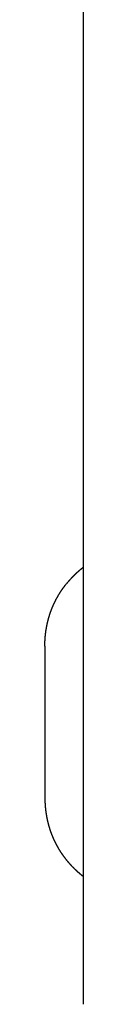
# Model space of a CAD drawing. Extents: x 987 to 2641, y 1244 to 2490.
# Tile 56 of 138: x 1936.41 to 1938.12, y 2029.31 to 2073.25. Entities that reach past the tile are written whole.
import ezdxf

# ---------------------------------------------------------------- set-up
doc = ezdxf.new("R2010")
doc.units = 0
doc.layers.add('KF_GRAVIS_8_DIM', color=1, linetype='CONTINUOUS')
doc.layers.add('KF_GRAVIS_8_LEFT', color=7, linetype='CONTINUOUS')

# ---------------------------------------------------------------- blocks, each defined once
blk = doc.blocks.new('*U13')
at = {"layer": 'KF_GRAVIS_8_LEFT'}
for p, q in [((-115.2643, -63.8472), (-115.2643, -116.6025)), ((-116.9717, -100.6168), (-116.9717, -107.3832))]:
    blk.add_line(p, q, dxfattribs=at)
for points in [[(-115.264, -97.1116, 0), (-115.269, -97.1149, 0), (-115.273, -97.1182, 0), (-115.277, -97.1216, 0), (-115.282, -97.1249, 0), (-115.286, -97.1282, 0), (-115.29, -97.1315, 0), (-115.294, -97.1349, 0), (-115.299, -97.1382, 0), (-115.303, -97.1416, 0), (-115.307, -97.1449, 0), (-115.311, -97.1483, 0), (-115.316, -97.1516, 0), (-115.32, -97.155, 0), (-115.324, -97.1584, 0), (-115.328, -97.1618, 0), (-115.333, -97.1652, 0), (-115.337, -97.1685, 0), (-115.341, -97.1719, 0), (-115.345, -97.1753, 0), (-115.35, -97.1787, 0), (-115.354, -97.1822, 0), (-115.358, -97.1856, 0), (-115.362, -97.189, 0), (-115.366, -97.1924, 0), (-115.371, -97.1959, 0), (-115.375, -97.1993, 0), (-115.379, -97.2027, 0), (-115.383, -97.2062, 0), (-115.387, -97.2097, 0), (-115.392, -97.2131, 0), (-115.396, -97.2166, 0), (-115.4, -97.22, 0), (-115.404, -97.2235, 0), (-115.408, -97.227, 0), (-115.412, -97.2305, 0), (-115.417, -97.234, 0), (-115.421, -97.2375, 0), (-115.425, -97.241, 0), (-115.429, -97.2445, 0), (-115.433, -97.248, 0), (-115.437, -97.2515, 0), (-115.441, -97.255, 0), (-115.446, -97.2586, 0), (-115.45, -97.2621, 0), (-115.454, -97.2656, 0), (-115.458, -97.2692, 0), (-115.462, -97.2727, 0), (-115.466, -97.2763, 0), (-115.47, -97.2798, 0), (-115.474, -97.2834, 0), (-115.478, -97.287, 0), (-115.482, -97.2905, 0), (-115.486, -97.2941, 0), (-115.491, -97.2977, 0), (-115.495, -97.3013, 0), (-115.499, -97.3049, 0), (-115.503, -97.3085, 0), (-115.507, -97.3121, 0), (-115.511, -97.3157, 0), (-115.515, -97.3193, 0), (-115.519, -97.3229, 0), (-115.523, -97.3266, 0), (-115.527, -97.3302, 0), (-115.531, -97.3338, 0), (-115.535, -97.3375, 0), (-115.539, -97.3411, 0), (-115.543, -97.3448, 0), (-115.547, -97.3484, 0), (-115.551, -97.3521, 0), (-115.555, -97.3557, 0), (-115.559, -97.3594, 0), (-115.563, -97.3631, 0), (-115.567, -97.3668, 0), (-115.571, -97.3705, 0), (-115.575, -97.3741, 0), (-115.579, -97.3778, 0), (-115.583, -97.3815, 0), (-115.587, -97.3852, 0), (-115.591, -97.3889, 0), (-115.595, -97.3927, 0), (-115.599, -97.3964, 0), (-115.603, -97.4001, 0), (-115.607, -97.4038, 0), (-115.611, -97.4076, 0), (-115.615, -97.4113, 0), (-115.619, -97.415, 0), (-115.623, -97.4188, 0), (-115.626, -97.4225, 0), (-115.63, -97.4263, 0), (-115.634, -97.4301, 0), (-115.638, -97.4338, 0), (-115.642, -97.4376, 0), (-115.646, -97.4414, 0), (-115.65, -97.4452, 0), (-115.654, -97.449, 0), (-115.658, -97.4527, 0), (-115.662, -97.4565, 0), (-115.665, -97.4603, 0), (-115.669, -97.4641, 0), (-115.673, -97.468, 0), (-115.677, -97.4718, 0), (-115.681, -97.4756, 0), (-115.685, -97.4794, 0), (-115.689, -97.4832, 0), (-115.692, -97.4871, 0), (-115.696, -97.4909, 0), (-115.7, -97.4948, 0), (-115.704, -97.4986, 0), (-115.708, -97.5025, 0), (-115.712, -97.5063, 0), (-115.715, -97.5102, 0), (-115.719, -97.514, 0), (-115.723, -97.5179, 0), (-115.727, -97.5218, 0), (-115.731, -97.5257, 0), (-115.734, -97.5296, 0), (-115.738, -97.5334, 0), (-115.742, -97.5373, 0), (-115.746, -97.5412, 0), (-115.75, -97.5451, 0), (-115.753, -97.5491, 0), (-115.757, -97.553, 0), (-115.761, -97.5569, 0), (-115.765, -97.5608, 0), (-115.768, -97.5647, 0), (-115.772, -97.5687, 0), (-115.776, -97.5726, 0), (-115.78, -97.5765, 0), (-115.783, -97.5805, 0), (-115.787, -97.5844, 0), (-115.791, -97.5884, 0), (-115.795, -97.5923, 0), (-115.798, -97.5963, 0), (-115.802, -97.6003, 0), (-115.806, -97.6043, 0), (-115.809, -97.6082, 0), (-115.813, -97.6122, 0), (-115.817, -97.6162, 0), (-115.82, -97.6202, 0), (-115.824, -97.6242, 0), (-115.828, -97.6282, 0), (-115.831, -97.6322, 0), (-115.835, -97.6362, 0), (-115.839, -97.6402, 0), (-115.842, -97.6442, 0), (-115.846, -97.6482, 0), (-115.85, -97.6523, 0), (-115.853, -97.6563, 0), (-115.857, -97.6603, 0), (-115.861, -97.6644, 0), (-115.864, -97.6684, 0), (-115.868, -97.6725, 0), (-115.872, -97.6765, 0), (-115.875, -97.6806, 0), (-115.879, -97.6846, 0), (-115.882, -97.6887, 0), (-115.886, -97.6928, 0), (-115.89, -97.6968, 0), (-115.893, -97.7009, 0), (-115.897, -97.705, 0), (-115.9, -97.7091, 0), (-115.904, -97.7132, 0), (-115.907, -97.7173, 0), (-115.911, -97.7214, 0), (-115.915, -97.7255, 0), (-115.918, -97.7296, 0), (-115.922, -97.7337, 0), (-115.925, -97.7378, 0), (-115.929, -97.7419, 0), (-115.932, -97.7461, 0), (-115.936, -97.7502, 0), (-115.939, -97.7543, 0), (-115.943, -97.7585, 0), (-115.946, -97.7626, 0), (-115.95, -97.7667, 0), (-115.954, -97.7709, 0), (-115.957, -97.7751, 0), (-115.961, -97.7792, 0), (-115.964, -97.7834, 0), (-115.968, -97.7875, 0), (-115.971, -97.7917, 0), (-115.974, -97.7959, 0), (-115.978, -97.8001, 0), (-115.981, -97.8043, 0), (-115.985, -97.8084, 0), (-115.988, -97.8126, 0), (-115.992, -97.8168, 0), (-115.995, -97.821, 0), (-115.999, -97.8252, 0), (-116.002, -97.8294, 0), (-116.006, -97.8337, 0)], [(-116.972, -100.617, 0), (-116.972, -100.609, 0), (-116.972, -100.601, 0), (-116.972, -100.593, 0), (-116.972, -100.585, 0), (-116.972, -100.577, 0), (-116.971, -100.57, 0), (-116.971, -100.562, 0), (-116.971, -100.554, 0), (-116.971, -100.546, 0), (-116.971, -100.538, 0), (-116.971, -100.53, 0), (-116.971, -100.522, 0), (-116.971, -100.515, 0), (-116.97, -100.507, 0), (-116.97, -100.499, 0), (-116.97, -100.491, 0), (-116.97, -100.483, 0), (-116.97, -100.475, 0), (-116.969, -100.467, 0), (-116.969, -100.46, 0), (-116.969, -100.452, 0), (-116.969, -100.444, 0), (-116.968, -100.436, 0), (-116.968, -100.428, 0), (-116.968, -100.42, 0), (-116.967, -100.412, 0), (-116.967, -100.405, 0), (-116.967, -100.397, 0), (-116.966, -100.389, 0), (-116.966, -100.381, 0), (-116.965, -100.373, 0), (-116.965, -100.365, 0), (-116.965, -100.357, 0), (-116.964, -100.35, 0), (-116.964, -100.342, 0), (-116.963, -100.334, 0), (-116.963, -100.326, 0), (-116.962, -100.318, 0), (-116.962, -100.31, 0), (-116.961, -100.302, 0), (-116.961, -100.295, 0), (-116.96, -100.287, 0), (-116.96, -100.279, 0), (-116.959, -100.271, 0), (-116.959, -100.263, 0), (-116.958, -100.255, 0), (-116.957, -100.248, 0), (-116.957, -100.24, 0), (-116.956, -100.232, 0), (-116.955, -100.224, 0), (-116.955, -100.216, 0), (-116.954, -100.208, 0), (-116.953, -100.201, 0), (-116.953, -100.193, 0), (-116.952, -100.185, 0), (-116.951, -100.177, 0), (-116.951, -100.169, 0), (-116.95, -100.162, 0), (-116.949, -100.154, 0), (-116.948, -100.146, 0), (-116.947, -100.138, 0), (-116.947, -100.13, 0), (-116.946, -100.122, 0), (-116.945, -100.115, 0), (-116.944, -100.107, 0), (-116.943, -100.099, 0), (-116.942, -100.091, 0), (-116.941, -100.083, 0), (-116.941, -100.076, 0), (-116.94, -100.068, 0), (-116.939, -100.06, 0), (-116.938, -100.052, 0), (-116.937, -100.044, 0), (-116.936, -100.037, 0), (-116.935, -100.029, 0), (-116.934, -100.021, 0), (-116.933, -100.013, 0), (-116.932, -100.005, 0), (-116.931, -99.9977, 0), (-116.93, -99.9899, 0), (-116.929, -99.9821, 0), (-116.928, -99.9743, 0), (-116.927, -99.9666, 0), (-116.926, -99.9588, 0), (-116.924, -99.951, 0), (-116.923, -99.9432, 0), (-116.922, -99.9355, 0), (-116.921, -99.9277, 0), (-116.92, -99.9199, 0), (-116.919, -99.9122, 0), (-116.917, -99.9044, 0), (-116.916, -99.8967, 0), (-116.915, -99.8889, 0), (-116.914, -99.8812, 0), (-116.913, -99.8734, 0), (-116.911, -99.8657, 0), (-116.91, -99.8579, 0), (-116.909, -99.8502, 0), (-116.907, -99.8424, 0), (-116.906, -99.8347, 0), (-116.905, -99.827, 0), (-116.903, -99.8192, 0), (-116.902, -99.8115, 0), (-116.901, -99.8038, 0), (-116.899, -99.796, 0), (-116.898, -99.7883, 0), (-116.897, -99.7806, 0), (-116.895, -99.7729, 0), (-116.894, -99.7652, 0), (-116.892, -99.7574, 0), (-116.891, -99.7497, 0), (-116.889, -99.742, 0), (-116.888, -99.7343, 0), (-116.886, -99.7266, 0), (-116.885, -99.7189, 0), (-116.883, -99.7112, 0), (-116.882, -99.7035, 0), (-116.88, -99.6958, 0), (-116.879, -99.6881, 0), (-116.877, -99.6805, 0), (-116.875, -99.6728, 0), (-116.874, -99.6651, 0), (-116.872, -99.6574, 0), (-116.871, -99.6497, 0), (-116.869, -99.6421, 0), (-116.867, -99.6344, 0), (-116.866, -99.6267, 0), (-116.864, -99.6191, 0), (-116.862, -99.6114, 0), (-116.861, -99.6038, 0), (-116.859, -99.5961, 0), (-116.857, -99.5884, 0), (-116.855, -99.5808, 0), (-116.854, -99.5732, 0), (-116.852, -99.5655, 0), (-116.85, -99.5579, 0), (-116.848, -99.5502, 0), (-116.846, -99.5426, 0), (-116.845, -99.535, 0), (-116.843, -99.5274, 0), (-116.841, -99.5197, 0), (-116.839, -99.5121, 0), (-116.837, -99.5045, 0), (-116.835, -99.4969, 0), (-116.833, -99.4893, 0), (-116.831, -99.4817, 0), (-116.829, -99.4741, 0), (-116.827, -99.4665, 0), (-116.825, -99.4589, 0), (-116.823, -99.4513, 0), (-116.821, -99.4437, 0), (-116.819, -99.4361, 0), (-116.817, -99.4286, 0), (-116.815, -99.421, 0), (-116.813, -99.4134, 0), (-116.811, -99.4059, 0), (-116.809, -99.3983, 0), (-116.807, -99.3907, 0), (-116.805, -99.3832, 0), (-116.803, -99.3756, 0), (-116.801, -99.3681, 0), (-116.799, -99.3605, 0), (-116.796, -99.353, 0), (-116.794, -99.3455, 0), (-116.792, -99.3379, 0), (-116.79, -99.3304, 0), (-116.788, -99.3229, 0), (-116.785, -99.3153, 0), (-116.783, -99.3078, 0), (-116.781, -99.3003, 0), (-116.779, -99.2928, 0), (-116.776, -99.2853, 0), (-116.774, -99.2778, 0), (-116.772, -99.2703, 0), (-116.77, -99.2628, 0), (-116.767, -99.2553, 0), (-116.765, -99.2478, 0), (-116.763, -99.2404, 0), (-116.76, -99.2329, 0), (-116.758, -99.2254, 0), (-116.755, -99.218, 0), (-116.753, -99.2105, 0), (-116.751, -99.203, 0), (-116.748, -99.1956, 0), (-116.746, -99.1881, 0), (-116.743, -99.1807, 0), (-116.741, -99.1733, 0), (-116.738, -99.1658, 0), (-116.736, -99.1584, 0), (-116.733, -99.151, 0), (-116.731, -99.1435, 0), (-116.728, -99.1361, 0), (-116.726, -99.1287, 0), (-116.723, -99.1213, 0), (-116.72, -99.1139, 0), (-116.718, -99.1065, 0), (-116.715, -99.0991, 0), (-116.713, -99.0917, 0), (-116.71, -99.0843, 0), (-116.707, -99.077, 0), (-116.705, -99.0696, 0), (-116.702, -99.0622, 0), (-116.699, -99.0548, 0), (-116.697, -99.0475, 0), (-116.694, -99.0401, 0), (-116.691, -99.0328, 0), (-116.688, -99.0254, 0), (-116.686, -99.0181, 0), (-116.683, -99.0108, 0), (-116.68, -99.0034, 0), (-116.677, -98.9961, 0), (-116.674, -98.9888, 0), (-116.672, -98.9815, 0), (-116.669, -98.9742, 0), (-116.666, -98.9669, 0), (-116.663, -98.9596, 0), (-116.66, -98.9523, 0), (-116.657, -98.945, 0), (-116.654, -98.9377, 0), (-116.651, -98.9304, 0), (-116.649, -98.9232, 0), (-116.646, -98.9159, 0), (-116.643, -98.9086, 0), (-116.64, -98.9014, 0), (-116.637, -98.8941, 0), (-116.634, -98.8869, 0), (-116.631, -98.8796, 0), (-116.628, -98.8724, 0), (-116.625, -98.8652, 0), (-116.622, -98.8579, 0), (-116.619, -98.8507, 0), (-116.615, -98.8435, 0), (-116.612, -98.8363, 0), (-116.609, -98.8291, 0), (-116.606, -98.8219, 0), (-116.603, -98.8147, 0), (-116.6, -98.8075, 0), (-116.597, -98.8004, 0), (-116.594, -98.7932, 0), (-116.59, -98.786, 0), (-116.587, -98.7789, 0), (-116.584, -98.7717, 0), (-116.581, -98.7646, 0), (-116.578, -98.7574, 0), (-116.574, -98.7503, 0), (-116.571, -98.7432, 0), (-116.568, -98.736, 0), (-116.565, -98.7289, 0), (-116.561, -98.7218, 0), (-116.558, -98.7147, 0), (-116.555, -98.7076, 0), (-116.551, -98.7005, 0), (-116.548, -98.6934, 0), (-116.545, -98.6863, 0), (-116.541, -98.6793, 0), (-116.538, -98.6722, 0), (-116.534, -98.6651, 0), (-116.531, -98.6581, 0), (-116.528, -98.651, 0), (-116.524, -98.644, 0), (-116.521, -98.6369, 0), (-116.517, -98.6299, 0), (-116.514, -98.6229, 0), (-116.51, -98.6159, 0), (-116.507, -98.6089, 0), (-116.503, -98.6018, 0), (-116.5, -98.5948, 0), (-116.496, -98.5879, 0), (-116.493, -98.5809, 0), (-116.489, -98.5739, 0), (-116.485, -98.5669, 0), (-116.482, -98.56, 0), (-116.478, -98.553, 0), (-116.475, -98.546, 0), (-116.471, -98.5391, 0), (-116.467, -98.5322, 0), (-116.464, -98.5252, 0), (-116.46, -98.5183, 0), (-116.456, -98.5114, 0), (-116.453, -98.5045, 0), (-116.449, -98.4976, 0), (-116.445, -98.4907, 0), (-116.441, -98.4838, 0), (-116.438, -98.4769, 0), (-116.434, -98.47, 0), (-116.43, -98.4631, 0), (-116.426, -98.4563, 0), (-116.423, -98.4494, 0), (-116.419, -98.4426, 0), (-116.415, -98.4357, 0), (-116.411, -98.4289, 0), (-116.407, -98.4221, 0), (-116.403, -98.4152, 0), (-116.4, -98.4084, 0), (-116.396, -98.4016, 0), (-116.392, -98.3948, 0), (-116.388, -98.388, 0), (-116.384, -98.3812, 0), (-116.38, -98.3745, 0), (-116.376, -98.3677, 0), (-116.372, -98.3609, 0), (-116.368, -98.3542, 0), (-116.364, -98.3474, 0), (-116.36, -98.3407, 0), (-116.356, -98.3339, 0), (-116.352, -98.3272, 0), (-116.348, -98.3205, 0), (-116.344, -98.3138, 0), (-116.34, -98.3071, 0), (-116.336, -98.3004, 0), (-116.332, -98.2937, 0), (-116.328, -98.287, 0), (-116.324, -98.2803, 0), (-116.319, -98.2737, 0), (-116.315, -98.267, 0), (-116.311, -98.2604, 0), (-116.307, -98.2537, 0), (-116.303, -98.2471, 0), (-116.299, -98.2405, 0), (-116.294, -98.2339, 0), (-116.29, -98.2272, 0), (-116.286, -98.2206, 0), (-116.282, -98.214, 0), (-116.278, -98.2075, 0), (-116.273, -98.2009, 0), (-116.269, -98.1943, 0), (-116.265, -98.1877, 0), (-116.26, -98.1812, 0), (-116.256, -98.1746, 0), (-116.252, -98.1681, 0), (-116.247, -98.1616, 0), (-116.243, -98.155, 0), (-116.239, -98.1485, 0), (-116.234, -98.142, 0), (-116.23, -98.1355, 0), (-116.226, -98.129, 0), (-116.221, -98.1226, 0), (-116.217, -98.1161, 0), (-116.212, -98.1096, 0), (-116.208, -98.1032, 0), (-116.203, -98.0967, 0), (-116.199, -98.0903, 0), (-116.194, -98.0838, 0), (-116.19, -98.0774, 0), (-116.185, -98.071, 0), (-116.181, -98.0646, 0), (-116.176, -98.0582, 0), (-116.172, -98.0518, 0), (-116.167, -98.0454, 0), (-116.163, -98.039, 0), (-116.158, -98.0327, 0), (-116.154, -98.0263, 0), (-116.149, -98.02, 0), (-116.144, -98.0136, 0), (-116.14, -98.0073, 0), (-116.135, -98.001, 0), (-116.131, -97.9947, 0), (-116.126, -97.9884, 0), (-116.121, -97.9821, 0), (-116.117, -97.9758, 0), (-116.112, -97.9695, 0), (-116.107, -97.9632, 0), (-116.102, -97.957, 0), (-116.098, -97.9507, 0), (-116.093, -97.9445, 0), (-116.088, -97.9382, 0), (-116.083, -97.932, 0), (-116.079, -97.9258, 0), (-116.074, -97.9196, 0), (-116.069, -97.9134, 0), (-116.064, -97.9072, 0), (-116.059, -97.901, 0), (-116.055, -97.8949, 0), (-116.05, -97.8887, 0), (-116.045, -97.8825, 0), (-116.04, -97.8764, 0), (-116.035, -97.8703, 0), (-116.03, -97.8641, 0), (-116.025, -97.858, 0), (-116.02, -97.8519, 0), (-116.016, -97.8458, 0), (-116.011, -97.8397, 0), (-116.006, -97.8337, 0)], [(-116.972, -107.383, 0), (-116.972, -107.391, 0), (-116.972, -107.399, 0), (-116.972, -107.407, 0), (-116.972, -107.415, 0), (-116.972, -107.423, 0), (-116.971, -107.43, 0), (-116.971, -107.438, 0), (-116.971, -107.446, 0), (-116.971, -107.454, 0), (-116.971, -107.462, 0), (-116.971, -107.47, 0), (-116.971, -107.478, 0), (-116.971, -107.485, 0), (-116.97, -107.493, 0), (-116.97, -107.501, 0), (-116.97, -107.509, 0), (-116.97, -107.517, 0), (-116.97, -107.525, 0), (-116.969, -107.533, 0), (-116.969, -107.54, 0), (-116.969, -107.548, 0), (-116.969, -107.556, 0), (-116.968, -107.564, 0), (-116.968, -107.572, 0), (-116.968, -107.58, 0), (-116.967, -107.588, 0), (-116.967, -107.595, 0), (-116.967, -107.603, 0), (-116.966, -107.611, 0), (-116.966, -107.619, 0), (-116.965, -107.627, 0), (-116.965, -107.635, 0), (-116.965, -107.643, 0), (-116.964, -107.65, 0), (-116.964, -107.658, 0), (-116.963, -107.666, 0), (-116.963, -107.674, 0), (-116.962, -107.682, 0), (-116.962, -107.69, 0), (-116.961, -107.698, 0), (-116.961, -107.705, 0), (-116.96, -107.713, 0), (-116.96, -107.721, 0), (-116.959, -107.729, 0), (-116.959, -107.737, 0), (-116.958, -107.745, 0), (-116.957, -107.752, 0), (-116.957, -107.76, 0), (-116.956, -107.768, 0), (-116.955, -107.776, 0), (-116.955, -107.784, 0), (-116.954, -107.792, 0), (-116.953, -107.799, 0), (-116.953, -107.807, 0), (-116.952, -107.815, 0), (-116.951, -107.823, 0), (-116.951, -107.831, 0), (-116.95, -107.838, 0), (-116.949, -107.846, 0), (-116.948, -107.854, 0), (-116.947, -107.862, 0), (-116.947, -107.87, 0), (-116.946, -107.878, 0), (-116.945, -107.885, 0), (-116.944, -107.893, 0), (-116.943, -107.901, 0), (-116.942, -107.909, 0), (-116.941, -107.917, 0), (-116.941, -107.924, 0), (-116.94, -107.932, 0), (-116.939, -107.94, 0), (-116.938, -107.948, 0), (-116.937, -107.956, 0), (-116.936, -107.963, 0), (-116.935, -107.971, 0), (-116.934, -107.979, 0), (-116.933, -107.987, 0), (-116.932, -107.995, 0), (-116.931, -108.002, 0), (-116.93, -108.01, 0), (-116.929, -108.018, 0), (-116.928, -108.026, 0), (-116.927, -108.033, 0), (-116.926, -108.041, 0), (-116.924, -108.049, 0), (-116.923, -108.057, 0), (-116.922, -108.065, 0), (-116.921, -108.072, 0), (-116.92, -108.08, 0), (-116.919, -108.088, 0), (-116.917, -108.096, 0), (-116.916, -108.103, 0), (-116.915, -108.111, 0), (-116.914, -108.119, 0), (-116.913, -108.127, 0), (-116.911, -108.134, 0), (-116.91, -108.142, 0), (-116.909, -108.15, 0), (-116.907, -108.158, 0), (-116.906, -108.165, 0), (-116.905, -108.173, 0), (-116.903, -108.181, 0), (-116.902, -108.189, 0), (-116.901, -108.196, 0), (-116.899, -108.204, 0), (-116.898, -108.212, 0), (-116.897, -108.219, 0), (-116.895, -108.227, 0), (-116.894, -108.235, 0), (-116.892, -108.243, 0), (-116.891, -108.25, 0), (-116.889, -108.258, 0), (-116.888, -108.266, 0), (-116.886, -108.273, 0), (-116.885, -108.281, 0), (-116.883, -108.289, 0), (-116.882, -108.296, 0), (-116.88, -108.304, 0), (-116.879, -108.312, 0), (-116.877, -108.32, 0), (-116.875, -108.327, 0), (-116.874, -108.335, 0), (-116.872, -108.343, 0), (-116.871, -108.35, 0), (-116.869, -108.358, 0), (-116.867, -108.366, 0), (-116.866, -108.373, 0), (-116.864, -108.381, 0), (-116.862, -108.389, 0), (-116.861, -108.396, 0), (-116.859, -108.404, 0), (-116.857, -108.412, 0), (-116.855, -108.419, 0), (-116.854, -108.427, 0), (-116.852, -108.434, 0), (-116.85, -108.442, 0), (-116.848, -108.45, 0), (-116.846, -108.457, 0), (-116.845, -108.465, 0), (-116.843, -108.473, 0), (-116.841, -108.48, 0), (-116.839, -108.488, 0), (-116.837, -108.495, 0), (-116.835, -108.503, 0), (-116.833, -108.511, 0), (-116.831, -108.518, 0), (-116.829, -108.526, 0), (-116.827, -108.534, 0), (-116.825, -108.541, 0), (-116.823, -108.549, 0), (-116.821, -108.556, 0), (-116.819, -108.564, 0), (-116.817, -108.571, 0), (-116.815, -108.579, 0), (-116.813, -108.587, 0), (-116.811, -108.594, 0), (-116.809, -108.602, 0), (-116.807, -108.609, 0), (-116.805, -108.617, 0), (-116.803, -108.624, 0), (-116.801, -108.632, 0), (-116.799, -108.639, 0), (-116.796, -108.647, 0), (-116.794, -108.655, 0), (-116.792, -108.662, 0), (-116.79, -108.67, 0), (-116.788, -108.677, 0), (-116.785, -108.685, 0), (-116.783, -108.692, 0), (-116.781, -108.7, 0), (-116.779, -108.707, 0), (-116.776, -108.715, 0), (-116.774, -108.722, 0), (-116.772, -108.73, 0), (-116.77, -108.737, 0), (-116.767, -108.745, 0), (-116.765, -108.752, 0), (-116.763, -108.76, 0), (-116.76, -108.767, 0), (-116.758, -108.775, 0), (-116.755, -108.782, 0), (-116.753, -108.79, 0), (-116.751, -108.797, 0), (-116.748, -108.804, 0), (-116.746, -108.812, 0), (-116.743, -108.819, 0), (-116.741, -108.827, 0), (-116.738, -108.834, 0), (-116.736, -108.842, 0), (-116.733, -108.849, 0), (-116.731, -108.856, 0), (-116.728, -108.864, 0), (-116.726, -108.871, 0), (-116.723, -108.879, 0), (-116.72, -108.886, 0), (-116.718, -108.894, 0), (-116.715, -108.901, 0), (-116.713, -108.908, 0), (-116.71, -108.916, 0), (-116.707, -108.923, 0), (-116.705, -108.93, 0), (-116.702, -108.938, 0), (-116.699, -108.945, 0), (-116.697, -108.953, 0), (-116.694, -108.96, 0), (-116.691, -108.967, 0), (-116.688, -108.975, 0), (-116.686, -108.982, 0), (-116.683, -108.989, 0), (-116.68, -108.997, 0), (-116.677, -109.004, 0), (-116.674, -109.011, 0), (-116.672, -109.019, 0), (-116.669, -109.026, 0), (-116.666, -109.033, 0), (-116.663, -109.04, 0), (-116.66, -109.048, 0), (-116.657, -109.055, 0), (-116.654, -109.062, 0), (-116.651, -109.07, 0), (-116.649, -109.077, 0), (-116.646, -109.084, 0), (-116.643, -109.091, 0), (-116.64, -109.099, 0), (-116.637, -109.106, 0), (-116.634, -109.113, 0), (-116.631, -109.12, 0), (-116.628, -109.128, 0), (-116.625, -109.135, 0), (-116.622, -109.142, 0), (-116.619, -109.149, 0), (-116.615, -109.156, 0), (-116.612, -109.164, 0), (-116.609, -109.171, 0), (-116.606, -109.178, 0), (-116.603, -109.185, 0), (-116.6, -109.192, 0), (-116.597, -109.2, 0), (-116.594, -109.207, 0), (-116.59, -109.214, 0), (-116.587, -109.221, 0), (-116.584, -109.228, 0), (-116.581, -109.235, 0), (-116.578, -109.243, 0), (-116.574, -109.25, 0), (-116.571, -109.257, 0), (-116.568, -109.264, 0), (-116.565, -109.271, 0), (-116.561, -109.278, 0), (-116.558, -109.285, 0), (-116.555, -109.292, 0), (-116.551, -109.299, 0), (-116.548, -109.307, 0), (-116.545, -109.314, 0), (-116.541, -109.321, 0), (-116.538, -109.328, 0), (-116.534, -109.335, 0), (-116.531, -109.342, 0), (-116.528, -109.349, 0), (-116.524, -109.356, 0), (-116.521, -109.363, 0), (-116.517, -109.37, 0), (-116.514, -109.377, 0), (-116.51, -109.384, 0), (-116.507, -109.391, 0), (-116.503, -109.398, 0), (-116.5, -109.405, 0), (-116.496, -109.412, 0), (-116.493, -109.419, 0), (-116.489, -109.426, 0), (-116.485, -109.433, 0), (-116.482, -109.44, 0), (-116.478, -109.447, 0), (-116.475, -109.454, 0), (-116.471, -109.461, 0), (-116.467, -109.468, 0), (-116.464, -109.475, 0), (-116.46, -109.482, 0), (-116.456, -109.489, 0), (-116.453, -109.496, 0), (-116.449, -109.502, 0), (-116.445, -109.509, 0), (-116.441, -109.516, 0), (-116.438, -109.523, 0), (-116.434, -109.53, 0), (-116.43, -109.537, 0), (-116.426, -109.544, 0), (-116.423, -109.551, 0), (-116.419, -109.557, 0), (-116.415, -109.564, 0), (-116.411, -109.571, 0), (-116.407, -109.578, 0), (-116.403, -109.585, 0), (-116.4, -109.592, 0), (-116.396, -109.598, 0), (-116.392, -109.605, 0), (-116.388, -109.612, 0), (-116.384, -109.619, 0), (-116.38, -109.626, 0), (-116.376, -109.632, 0), (-116.372, -109.639, 0), (-116.368, -109.646, 0), (-116.364, -109.653, 0), (-116.36, -109.659, 0), (-116.356, -109.666, 0), (-116.352, -109.673, 0), (-116.348, -109.679, 0), (-116.344, -109.686, 0), (-116.34, -109.693, 0), (-116.336, -109.7, 0), (-116.332, -109.706, 0), (-116.328, -109.713, 0), (-116.324, -109.72, 0), (-116.319, -109.726, 0), (-116.315, -109.733, 0), (-116.311, -109.74, 0), (-116.307, -109.746, 0), (-116.303, -109.753, 0), (-116.299, -109.76, 0), (-116.294, -109.766, 0), (-116.29, -109.773, 0), (-116.286, -109.779, 0), (-116.282, -109.786, 0), (-116.278, -109.793, 0), (-116.273, -109.799, 0), (-116.269, -109.806, 0), (-116.265, -109.812, 0), (-116.26, -109.819, 0), (-116.256, -109.825, 0), (-116.252, -109.832, 0), (-116.247, -109.838, 0), (-116.243, -109.845, 0), (-116.239, -109.851, 0), (-116.234, -109.858, 0), (-116.23, -109.864, 0), (-116.226, -109.871, 0), (-116.221, -109.877, 0), (-116.217, -109.884, 0), (-116.212, -109.89, 0), (-116.208, -109.897, 0), (-116.203, -109.903, 0), (-116.199, -109.91, 0), (-116.194, -109.916, 0), (-116.19, -109.923, 0), (-116.185, -109.929, 0), (-116.181, -109.935, 0), (-116.176, -109.942, 0), (-116.172, -109.948, 0), (-116.167, -109.955, 0), (-116.163, -109.961, 0), (-116.158, -109.967, 0), (-116.154, -109.974, 0), (-116.149, -109.98, 0), (-116.144, -109.986, 0), (-116.14, -109.993, 0), (-116.135, -109.999, 0), (-116.131, -110.005, 0), (-116.126, -110.012, 0), (-116.121, -110.018, 0), (-116.117, -110.024, 0), (-116.112, -110.03, 0), (-116.107, -110.037, 0), (-116.102, -110.043, 0), (-116.098, -110.049, 0), (-116.093, -110.056, 0), (-116.088, -110.062, 0), (-116.083, -110.068, 0), (-116.079, -110.074, 0), (-116.074, -110.08, 0), (-116.069, -110.087, 0), (-116.064, -110.093, 0), (-116.059, -110.099, 0), (-116.055, -110.105, 0), (-116.05, -110.111, 0), (-116.045, -110.117, 0), (-116.04, -110.124, 0), (-116.035, -110.13, 0), (-116.03, -110.136, 0), (-116.025, -110.142, 0), (-116.02, -110.148, 0), (-116.016, -110.154, 0), (-116.011, -110.16, 0), (-116.006, -110.166, 0)], [(-116.006, -110.166, 0), (-116.002, -110.171, 0), (-115.999, -110.175, 0), (-115.995, -110.179, 0), (-115.992, -110.183, 0), (-115.988, -110.187, 0), (-115.985, -110.192, 0), (-115.981, -110.196, 0), (-115.978, -110.2, 0), (-115.974, -110.204, 0), (-115.971, -110.208, 0), (-115.968, -110.212, 0), (-115.964, -110.217, 0), (-115.961, -110.221, 0), (-115.957, -110.225, 0), (-115.954, -110.229, 0), (-115.95, -110.233, 0), (-115.946, -110.237, 0), (-115.943, -110.242, 0), (-115.939, -110.246, 0), (-115.936, -110.25, 0), (-115.932, -110.254, 0), (-115.929, -110.258, 0), (-115.925, -110.262, 0), (-115.922, -110.266, 0), (-115.918, -110.27, 0), (-115.915, -110.275, 0), (-115.911, -110.279, 0), (-115.907, -110.283, 0), (-115.904, -110.287, 0), (-115.9, -110.291, 0), (-115.897, -110.295, 0), (-115.893, -110.299, 0), (-115.89, -110.303, 0), (-115.886, -110.307, 0), (-115.882, -110.311, 0), (-115.879, -110.315, 0), (-115.875, -110.319, 0), (-115.872, -110.323, 0), (-115.868, -110.328, 0), (-115.864, -110.332, 0), (-115.861, -110.336, 0), (-115.857, -110.34, 0), (-115.853, -110.344, 0), (-115.85, -110.348, 0), (-115.846, -110.352, 0), (-115.842, -110.356, 0), (-115.839, -110.36, 0), (-115.835, -110.364, 0), (-115.831, -110.368, 0), (-115.828, -110.372, 0), (-115.824, -110.376, 0), (-115.82, -110.38, 0), (-115.817, -110.384, 0), (-115.813, -110.388, 0), (-115.809, -110.392, 0), (-115.806, -110.396, 0), (-115.802, -110.4, 0), (-115.798, -110.404, 0), (-115.795, -110.408, 0), (-115.791, -110.412, 0), (-115.787, -110.416, 0), (-115.783, -110.42, 0), (-115.78, -110.423, 0), (-115.776, -110.427, 0), (-115.772, -110.431, 0), (-115.768, -110.435, 0), (-115.765, -110.439, 0), (-115.761, -110.443, 0), (-115.757, -110.447, 0), (-115.753, -110.451, 0), (-115.75, -110.455, 0), (-115.746, -110.459, 0), (-115.742, -110.463, 0), (-115.738, -110.467, 0), (-115.734, -110.47, 0), (-115.731, -110.474, 0), (-115.727, -110.478, 0), (-115.723, -110.482, 0), (-115.719, -110.486, 0), (-115.715, -110.49, 0), (-115.712, -110.494, 0), (-115.708, -110.498, 0), (-115.704, -110.501, 0), (-115.7, -110.505, 0), (-115.696, -110.509, 0), (-115.692, -110.513, 0), (-115.689, -110.517, 0), (-115.685, -110.521, 0), (-115.681, -110.524, 0), (-115.677, -110.528, 0), (-115.673, -110.532, 0), (-115.669, -110.536, 0), (-115.665, -110.54, 0), (-115.662, -110.543, 0), (-115.658, -110.547, 0), (-115.654, -110.551, 0), (-115.65, -110.555, 0), (-115.646, -110.559, 0), (-115.642, -110.562, 0), (-115.638, -110.566, 0), (-115.634, -110.57, 0), (-115.63, -110.574, 0), (-115.626, -110.577, 0), (-115.623, -110.581, 0), (-115.619, -110.585, 0), (-115.615, -110.589, 0), (-115.611, -110.592, 0), (-115.607, -110.596, 0), (-115.603, -110.6, 0), (-115.599, -110.604, 0), (-115.595, -110.607, 0), (-115.591, -110.611, 0), (-115.587, -110.615, 0), (-115.583, -110.618, 0), (-115.579, -110.622, 0), (-115.575, -110.626, 0), (-115.571, -110.63, 0), (-115.567, -110.633, 0), (-115.563, -110.637, 0), (-115.559, -110.641, 0), (-115.555, -110.644, 0), (-115.551, -110.648, 0), (-115.547, -110.652, 0), (-115.543, -110.655, 0), (-115.539, -110.659, 0), (-115.535, -110.663, 0), (-115.531, -110.666, 0), (-115.527, -110.67, 0), (-115.523, -110.673, 0), (-115.519, -110.677, 0), (-115.515, -110.681, 0), (-115.511, -110.684, 0), (-115.507, -110.688, 0), (-115.503, -110.692, 0), (-115.499, -110.695, 0), (-115.495, -110.699, 0), (-115.491, -110.702, 0), (-115.486, -110.706, 0), (-115.482, -110.709, 0), (-115.478, -110.713, 0), (-115.474, -110.717, 0), (-115.47, -110.72, 0), (-115.466, -110.724, 0), (-115.462, -110.727, 0), (-115.458, -110.731, 0), (-115.454, -110.734, 0), (-115.45, -110.738, 0), (-115.446, -110.741, 0), (-115.441, -110.745, 0), (-115.437, -110.748, 0), (-115.433, -110.752, 0), (-115.429, -110.756, 0), (-115.425, -110.759, 0), (-115.421, -110.763, 0), (-115.417, -110.766, 0), (-115.412, -110.77, 0), (-115.408, -110.773, 0), (-115.404, -110.776, 0), (-115.4, -110.78, 0), (-115.396, -110.783, 0), (-115.392, -110.787, 0), (-115.387, -110.79, 0), (-115.383, -110.794, 0), (-115.379, -110.797, 0), (-115.375, -110.801, 0), (-115.371, -110.804, 0), (-115.366, -110.808, 0), (-115.362, -110.811, 0), (-115.358, -110.814, 0), (-115.354, -110.818, 0), (-115.35, -110.821, 0), (-115.345, -110.825, 0), (-115.341, -110.828, 0), (-115.337, -110.831, 0), (-115.333, -110.835, 0), (-115.328, -110.838, 0), (-115.324, -110.842, 0), (-115.32, -110.845, 0), (-115.316, -110.848, 0), (-115.311, -110.852, 0), (-115.307, -110.855, 0), (-115.303, -110.858, 0), (-115.299, -110.862, 0), (-115.294, -110.865, 0), (-115.29, -110.868, 0), (-115.286, -110.872, 0), (-115.282, -110.875, 0), (-115.277, -110.878, 0), (-115.273, -110.882, 0), (-115.269, -110.885, 0), (-115.264, -110.888, 0)]]:
    blk.add_polyline3d(points, dxfattribs=at)

msp = doc.modelspace()

# ---------------------------------------------------------------- block references
at = {"layer": 'KF_GRAVIS_8_DIM'}
msp.add_blockref('*U13', (2053.383, 2145.913), dxfattribs=at)

doc.saveas('drawing.dxf')
